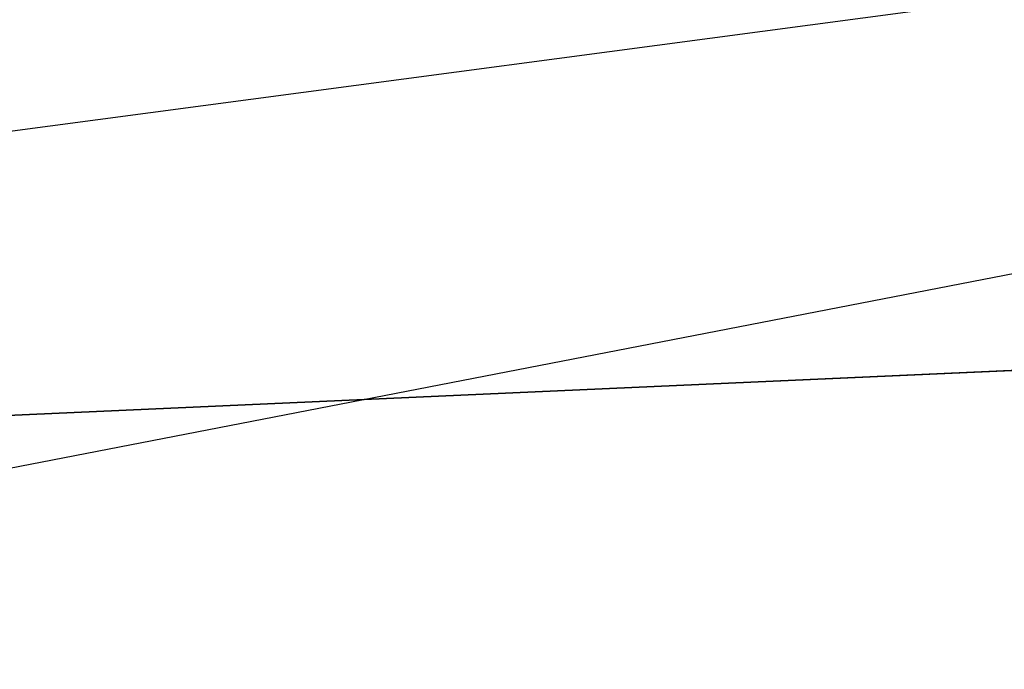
# Model space of a CAD drawing. Extents: x 0.3 to 17.2, y 0.3 to 17.2.
# Tile 160 of 256: x 1.57982 to 1.58834, y 6.96871 to 6.97434. Entities that reach past the tile are written whole.
import ezdxf

# ---------------------------------------------------------------- set-up
doc = ezdxf.new("R2010")
doc.units = 0
doc.header["$MEASUREMENT"] = 0
doc.layers.get('0').update_dxf_attribs({"linetype": 'CONTINUOUS'})

# ---------------------------------------------------------------- blocks, each defined once
blk = doc.blocks.new('LUXORE_PLAFON_STL_1')
at = {"color": 0}
for p, q in [((1.510046, 6.9640909, -5.256639), (1.6277304, 6.9797612, -5.256639)), ((1.510046, 6.9640909, -5.256639), (1.6277304, 6.9797612, -5.256639)), ((1.5104115, 6.957016, -5.2575395), (1.6277304, 6.9797612, -5.256639)), ((1.5104115, 6.957016, -5.2575395), (1.6277304, 6.9797612, -5.256639)), ((1.5478501, 6.9694825, -5.3156929), (1.628617, 6.9731032, -5.3148777)), ((1.5478501, 6.9694825, -5.3156929), (1.628617, 6.9731032, -5.3148777))]:
    blk.add_line(p, q, dxfattribs=at)
mesh = blk.add_polyface(dxfattribs=at)
corners = [(1.6277304, 6.9797612, -5.256639), (1.5107789, 6.971322, -5.2574548), (1.6259165, 6.993383, -5.2599389)]
mesh.append_faces([[corners[k] for k in face] for face in [(0, 1, 2)]], dxfattribs={"color": 0})
mesh = blk.add_polyface(dxfattribs=at)
corners = [(1.6259165, 6.993383, -5.2599389), (1.5107789, 6.971322, -5.2574548), (1.5125677, 6.97829, -5.2599389)]
mesh.append_faces([[corners[k] for k in face] for face in [(0, 1, 2)]], dxfattribs={"color": 0})
mesh = blk.add_polyface(dxfattribs=at)
corners = [(1.628617, 6.9731032, -5.3148777), (1.6267515, 6.9871125, -5.3147924), (1.5474845, 6.9765575, -5.3147924)]
mesh.append_faces([[corners[k] for k in face] for face in [(0, 1, 2)]], dxfattribs={"color": 0})
mesh = blk.add_polyface(dxfattribs=at)
corners = [(1.628617, 6.9731032, -5.3148777), (1.5474845, 6.9765575, -5.3147924), (1.5478501, 6.9694825, -5.3156929)]
mesh.append_faces([[corners[k] for k in face] for face in [(0, 1, 2)]], dxfattribs={"color": 0})
mesh = blk.add_polyface(dxfattribs=at)
corners = [(1.6302738, 6.9606601, -5.3083849), (1.5471172, 6.9622508, -5.3148777), (1.5425876, 6.9489841, -5.3083849), (1.628617, 6.9731032, -5.3148777)]
mesh.append_faces([[corners[k] for k in face] for face in [(0, 1, 2), (1, 0, 3)]], dxfattribs={"vtx0": -1, "color": 0})
mesh = blk.add_polyface(dxfattribs=at)
corners = [(1.628617, 6.9731032, -5.3148777), (1.5478501, 6.9694825, -5.3156929), (1.5471172, 6.9622508, -5.3148777)]
mesh.append_faces([[corners[k] for k in face] for face in [(0, 1, 2)]], dxfattribs={"color": 0})

msp = doc.modelspace()

# ---------------------------------------------------------------- block references
at = {"color": 0}
msp.add_blockref('LUXORE_PLAFON_STL_1', (0, 0), dxfattribs=at)

doc.saveas('drawing.dxf')
